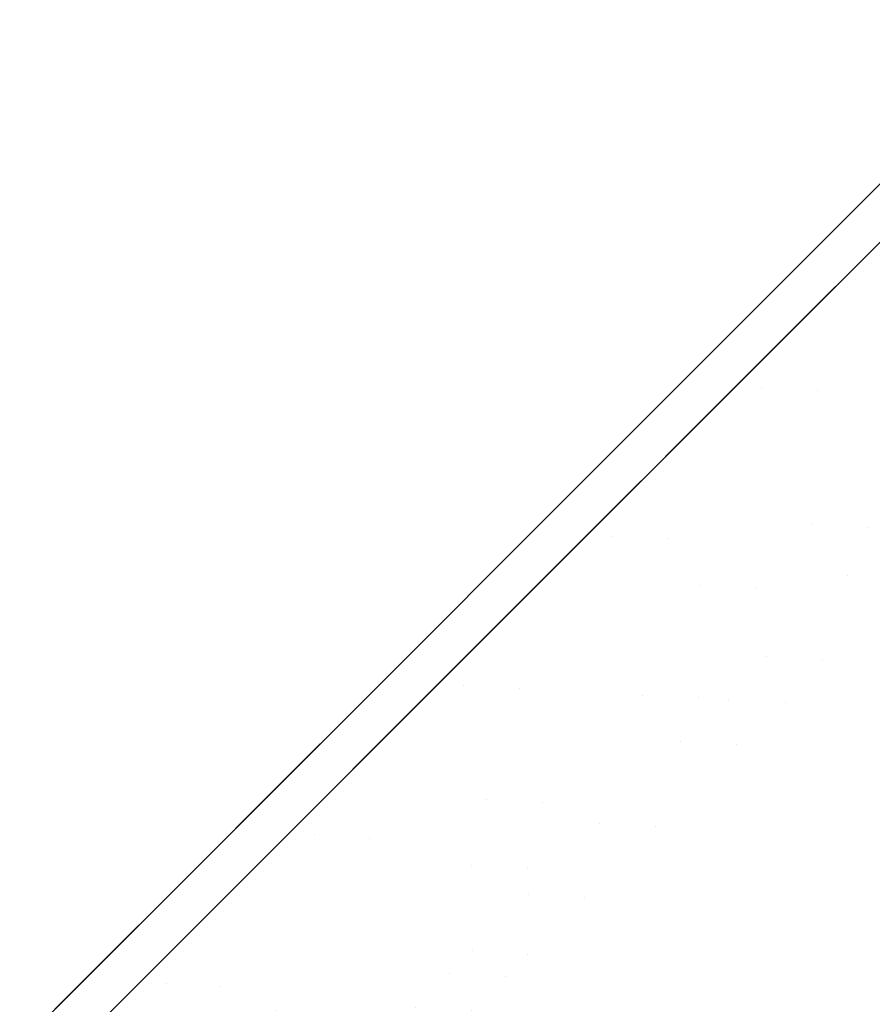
# Model space of a CAD drawing. Header units: centimetres. Extents: x -36.3 to -18.4, y -5 to 12.7.
# Tile 4 of 9: x -28.6 to -25.9, y 2.8 to 6. Entities that reach past the tile are written whole.
import ezdxf

# ---------------------------------------------------------------- set-up
doc = ezdxf.new("R2010")
doc.units = ezdxf.units.CM
doc.header["$LTSCALE"] = 2.54
doc.layers.add('Lucido design-1', color=7, linetype='Continuous')

# ---------------------------------------------------------------- blocks, each defined once
blk = doc.blocks.new('Gruppo-1')
at = {"color": 30, "linetype": 'Continuous', "lineweight": 9}
for points, invisible_edges in [([(-26.336, 3.8086, -289.0103), (-24.2778, 5.9407, -288.1336), (-24.2087, 6.0098, -288.5947)], 11), ([(-25.2451, 4.918, -289.0103), (-26.336, 3.8086, -289.0103), (-24.2087, 6.0098, -288.5947)], 11), ([(-24.0218, 6.0057, -288.5936), (-26.1543, 3.7991, -289.0103), (-25.0608, 4.9112, -289.0103)], 11), ([(-24.0218, 6.0057, -288.5936), (-24.091, 5.9365, -288.1314), (-26.1543, 3.7991, -289.0103)], 11), ([(-24.3361, 5.8824, -287.8892), (-24.2778, 5.9407, -288.1336), (-26.336, 3.8086, -289.0103)], 11), ([(-26.1543, 3.7991, -289.0103), (-24.091, 5.9365, -288.1314), (-24.1495, 5.878, -287.8863)], 11), ([(-26.336, 3.8086, -289.0103), (-24.4133, 5.8052, -287.6383), (-24.3361, 5.8824, -287.8892)], 11), ([(-24.1495, 5.878, -287.8863), (-24.2269, 5.8006, -287.6349), (-26.1543, 3.7991, -289.0103)], 11), ([(-24.4133, 5.8052, -287.6383), (-26.336, 3.8086, -289.0103), (-25.4668, 4.6963, -288.0711)], 11), ([(-25.283, 4.689, -288.0688), (-26.1543, 3.7991, -289.0103), (-24.2269, 5.8006, -287.6349)], 11), ([(-26.2319, 4.8171, -278.1705), (-26.3597, 4.9651, -276.6592), (-25.8163, 5.5086, -276.7587)], 9), ([(-25.8163, 5.5086, -276.7587), (-26.3597, 4.9651, -276.6592), (-26.1781, 4.9585, -276.6258)], 10), ([(-25.8181, 5.5067, -301.2444), (-26.3593, 4.9656, -301.3693), (-26.2319, 4.8171, -299.85)], 10), ([(-26.1777, 4.9589, -301.4007), (-26.3593, 4.9656, -301.3693), (-25.8181, 5.5067, -301.2444)], 9), ([(-25.8163, 5.5086, -276.7587), (-25.7573, 5.2917, -278.2759), (-26.2319, 4.8171, -278.1705)], 11), ([(-26.2319, 4.8171, -299.85), (-25.7573, 5.2917, -299.7446), (-25.8181, 5.5067, -301.2444)], 11), ([(-25.8163, 5.5086, -276.7587), (-26.1781, 4.9585, -276.6258), (-25.6341, 5.5025, -276.7377)], 9), ([(-25.6341, 5.5025, -276.7377), (-26.1781, 4.9585, -276.6258), (-26.05, 4.8101, -278.1434)], 10), ([(-25.8181, 5.5067, -301.2444), (-25.6352, 5.5014, -301.2747), (-26.1777, 4.9589, -301.4007)], 9), ([(-26.05, 4.8101, -299.8771), (-26.1777, 4.9589, -301.4007), (-25.6352, 5.5014, -301.2747)], 9), ([(-26.05, 4.8101, -278.1434), (-25.5742, 5.2859, -278.249), (-25.6341, 5.5025, -276.7377)], 11), ([(-25.6352, 5.5014, -301.2747), (-25.5742, 5.2859, -299.7715), (-26.05, 4.8101, -299.8771)], 11), ([(-25.7338, 5.0757, -279.7993), (-26.141, 4.6684, -279.7089), (-26.2319, 4.8171, -278.1705), (-25.7573, 5.2917, -278.2759)], 15), ([(-25.7573, 5.2917, -299.7446), (-26.2319, 4.8171, -299.85), (-26.141, 4.6684, -298.3116), (-25.7338, 5.0757, -298.2212)], 15), ([(-25.5742, 5.2859, -278.249), (-26.05, 4.8101, -278.1434), (-25.9589, 4.661, -279.6857), (-25.5506, 5.0693, -279.7763)], 15), ([(-25.5506, 5.0693, -298.2442), (-25.9589, 4.661, -298.3348), (-26.05, 4.8101, -299.8771), (-25.5742, 5.2859, -299.7715)], 15), ([(-25.7457, 4.8608, -281.328), (-26.0854, 4.5211, -281.2526), (-26.141, 4.6684, -279.7089), (-25.7338, 5.0757, -279.7993)], 15), ([(-25.7338, 5.0757, -298.2212), (-26.141, 4.6684, -298.3116), (-26.0854, 4.5211, -296.7679), (-25.7457, 4.8608, -296.6925)], 15), ([(-25.5506, 5.0693, -279.7763), (-25.9589, 4.661, -279.6857), (-25.9031, 4.5133, -281.2332), (-25.5626, 4.8539, -281.3088)], 15), ([(-25.5626, 4.8539, -296.7117), (-25.9031, 4.5133, -296.7873), (-25.9589, 4.661, -298.3348), (-25.5506, 5.0693, -298.2442)], 15), ([(-26.7121, 4.3369, -278.1068), (-26.832, 4.4928, -276.5727), (-26.3597, 4.9651, -276.6592)], 9), ([(-26.3597, 4.9651, -276.6592), (-26.832, 4.4928, -276.5727), (-26.5117, 4.6249, -276.5572)], 10), ([(-26.7121, 4.3369, -299.9137), (-26.2319, 4.8171, -299.85), (-26.3593, 4.9656, -301.3693)], 11), ([(-26.3593, 4.9656, -301.3693), (-26.547, 4.7779, -301.4127), (-26.7121, 4.3369, -299.9137)], 10), ([(-26.3597, 4.9651, -276.6592), (-26.2319, 4.8171, -278.1705), (-26.7121, 4.3369, -278.1068)], 11), ([(-26.3568, 4.7798, -301.4423), (-26.547, 4.7779, -301.4127), (-26.3593, 4.9656, -301.3693)], 9), ([(-26.5314, 4.3286, -299.9409), (-26.3568, 4.7798, -301.4423), (-26.1777, 4.9589, -301.4007)], 9), ([(-26.1777, 4.9589, -301.4007), (-26.05, 4.8101, -299.8771), (-26.5314, 4.3286, -299.9409)], 11), ([(-26.5314, 4.3286, -278.0796), (-26.05, 4.8101, -278.1434), (-26.1781, 4.9585, -276.6258)], 11), ([(-26.1781, 4.9585, -276.6258), (-26.5117, 4.6249, -276.5572), (-26.5314, 4.3286, -278.0796)], 10), ([(-26.5117, 4.6249, -276.5572), (-26.1781, 4.9585, -276.6258), (-26.3597, 4.9651, -276.6592)], 10), ([(-26.3593, 4.9656, -301.3693), (-26.1777, 4.9589, -301.4007), (-26.3568, 4.7798, -301.4423)], 9), ([(-26.336, 3.8086, -289.0103), (-25.2451, 4.918, -289.0103), (-25.2549, 4.9082, -289.218)], 11), ([(-25.0706, 4.9014, -289.2186), (-25.0608, 4.9112, -289.0103), (-26.1543, 3.7991, -289.0103)], 11), ([(-26.065, 4.3753, -282.8004), (-25.5259, 4.9144, -282.9442), (-25.6754, 4.6355, -284.4591), (-26.0799, 4.231, -284.3512)], 15), ([(-26.0799, 4.231, -293.6694), (-25.6754, 4.6355, -293.5614), (-25.5259, 4.9144, -295.0763), (-26.065, 4.3753, -295.2201)], 15), ([(-25.7457, 4.8608, -296.6925), (-26.065, 4.3753, -295.2201), (-25.5259, 4.9144, -295.0763)], 11), ([(-25.5259, 4.9144, -282.9442), (-26.065, 4.3753, -282.8004), (-25.7457, 4.8608, -281.328)], 11), ([(-25.2549, 4.9082, -289.218), (-25.2895, 4.8736, -289.4485), (-26.336, 3.8086, -289.0103)], 11), ([(-26.1543, 3.7991, -289.0103), (-25.1052, 4.8667, -289.4496), (-25.0706, 4.9014, -289.2186)], 11), ([(-25.8976, 4.2225, -284.3395), (-25.4921, 4.628, -284.4477), (-25.3422, 4.9076, -282.9291), (-25.8827, 4.3671, -282.7849)], 15), ([(-25.8827, 4.3671, -295.2357), (-25.3422, 4.9076, -295.0914), (-25.4921, 4.628, -293.5728), (-25.8976, 4.2225, -293.681)], 15), ([(-25.3422, 4.9076, -295.0914), (-25.8827, 4.3671, -295.2357), (-25.5626, 4.8539, -296.7117)], 11), ([(-25.5626, 4.8539, -281.3088), (-25.8827, 4.3671, -282.7849), (-25.3422, 4.9076, -282.9291)], 11), ([(-26.336, 3.8086, -289.0103), (-25.2895, 4.8736, -289.4485), (-25.3572, 4.8059, -289.6961)], 11), ([(-25.1731, 4.7988, -289.6979), (-25.1052, 4.8667, -289.4496), (-26.1543, 3.7991, -289.0103)], 11), ([(-26.065, 4.3753, -282.8004), (-26.0854, 4.5211, -281.2526), (-25.7457, 4.8608, -281.328)], 11), ([(-25.7457, 4.8608, -296.6925), (-26.0854, 4.5211, -296.7679), (-26.065, 4.3753, -295.2201)], 11), ([(-25.603, 4.6155, -286.0921), (-25.3628, 4.8557, -286.2478), (-25.8319, 4.3312, -287.6292), (-25.952, 4.2111, -287.5514)], 15), ([(-25.952, 4.2111, -290.4692), (-25.8319, 4.3312, -290.3913), (-25.3628, 4.8557, -291.7727), (-25.603, 4.6155, -291.9284)], 15), ([(-25.8827, 4.3671, -295.2357), (-25.9031, 4.5133, -296.7873), (-25.5626, 4.8539, -296.7117)], 11), ([(-25.5626, 4.8539, -281.3088), (-25.9031, 4.5133, -281.2332), (-25.8827, 4.3671, -282.7849)], 11), ([(-26.7121, 4.3369, -278.1068), (-26.2319, 4.8171, -278.1705), (-26.141, 4.6684, -279.7089), (-26.5531, 4.2564, -279.6543)], 15), ([(-26.5531, 4.2564, -298.3662), (-26.141, 4.6684, -298.3116), (-26.2319, 4.8171, -299.85), (-26.7121, 4.3369, -299.9137)], 15), ([(-26.372, 4.2479, -279.6309), (-25.9589, 4.661, -279.6857), (-26.05, 4.8101, -278.1434), (-26.5314, 4.3286, -278.0796)], 15), ([(-26.5314, 4.3286, -299.9409), (-26.05, 4.8101, -299.8771), (-25.9589, 4.661, -298.3348), (-26.372, 4.2479, -298.3896)], 15), ([(-25.3572, 4.8059, -289.6961), (-25.4668, 4.6963, -289.9494), (-26.336, 3.8086, -289.0103)], 11), ([(-26.1543, 3.7991, -289.0103), (-25.283, 4.689, -289.9517), (-25.1731, 4.7988, -289.6979)], 11), ([(-26.547, 4.7779, -301.4127), (-26.9065, 4.4183, -301.4389), (-26.7121, 4.3369, -299.9137)], 10), ([(-26.7263, 4.4103, -301.4696), (-26.9065, 4.4183, -301.4389), (-26.547, 4.7779, -301.4127)], 9), ([(-26.547, 4.7779, -301.4127), (-26.3568, 4.7798, -301.4423), (-26.7263, 4.4103, -301.4696)], 9), ([(-26.5314, 4.3286, -299.9409), (-26.7263, 4.4103, -301.4696), (-26.3568, 4.7798, -301.4423)], 9), ([(-26.336, 3.8086, -289.0103), (-25.4668, 4.6963, -289.9494), (-25.5395, 4.6236, -290.0726)], 11), ([(-25.5395, 4.6236, -287.948), (-25.4668, 4.6963, -288.0711), (-26.336, 3.8086, -289.0103)], 11), ([(-26.1543, 3.7991, -289.0103), (-25.283, 4.689, -288.0688), (-25.3558, 4.6161, -287.9453)], 11), ([(-25.3558, 4.6161, -290.0752), (-25.283, 4.689, -289.9517), (-26.1543, 3.7991, -289.0103)], 11), ([(-26.5531, 4.2564, -279.6543), (-26.141, 4.6684, -279.7089), (-26.0854, 4.5211, -281.2526), (-26.4291, 4.1774, -281.207)], 15), ([(-26.4291, 4.1774, -296.8135), (-26.0854, 4.5211, -296.7679), (-26.141, 4.6684, -298.3116), (-26.5531, 4.2564, -298.3662)], 15), ([(-26.2477, 4.1688, -281.1875), (-25.9031, 4.5133, -281.2332), (-25.9589, 4.661, -279.6857), (-26.372, 4.2479, -279.6309)], 15), ([(-26.372, 4.2479, -298.3896), (-25.9589, 4.661, -298.3348), (-25.9031, 4.5133, -296.7873), (-26.2477, 4.1688, -296.833)], 15), ([(-26.832, 4.4928, -276.5727), (-26.726, 4.4106, -276.5486), (-26.5117, 4.6249, -276.5572)], 9), ([(-26.5117, 4.6249, -276.5572), (-26.726, 4.4106, -276.5486), (-26.5314, 4.3286, -278.0796)], 10), ([(-26.336, 3.8086, -289.0103), (-25.6247, 4.5384, -287.831), (-25.5395, 4.6236, -287.948)], 11), ([(-25.5395, 4.6236, -290.0726), (-25.6247, 4.5384, -290.1895), (-26.336, 3.8086, -289.0103)], 11), ([(-26.0799, 4.231, -284.3512), (-25.6754, 4.6355, -284.4591), (-25.8604, 4.3581, -285.9758), (-26.1301, 4.0884, -285.9038)], 15), ([(-26.1301, 4.0884, -292.1167), (-25.8604, 4.3581, -292.0447), (-25.6754, 4.6355, -293.5614), (-26.0799, 4.231, -293.6694)], 15), ([(-25.9479, 4.0795, -285.8961), (-25.6776, 4.3499, -285.9682), (-25.4921, 4.628, -284.4477), (-25.8976, 4.2225, -284.3395)], 15), ([(-25.8976, 4.2225, -293.681), (-25.4921, 4.628, -293.5728), (-25.6776, 4.3499, -292.0523), (-25.9479, 4.0795, -292.1245)], 15), ([(-26.1543, 3.7991, -289.0103), (-25.4413, 4.5306, -290.1925), (-25.3558, 4.6161, -290.0752)], 11), ([(-25.3558, 4.6161, -287.9453), (-25.4413, 4.5306, -287.828), (-26.1543, 3.7991, -289.0103)], 11), ([(-25.952, 4.2111, -287.5514), (-26.0807, 4.0824, -287.4932), (-25.8604, 4.3581, -285.9758), (-25.603, 4.6155, -286.0921)], 15), ([(-25.603, 4.6155, -291.9284), (-25.8604, 4.3581, -292.0447), (-26.0807, 4.0824, -290.5273), (-25.952, 4.2111, -290.4692)], 15), ([(-25.4195, 4.608, -286.0848), (-25.6776, 4.3499, -285.9682), (-25.8984, 4.0735, -287.4894), (-25.7694, 4.2026, -287.5477)], 15), ([(-25.7694, 4.2026, -290.4728), (-25.8984, 4.0735, -290.5311), (-25.6776, 4.3499, -292.0523), (-25.4195, 4.608, -291.9357)], 15), ([(-26.336, 3.8086, -289.0103), (-25.6247, 4.5384, -290.1895), (-25.7224, 4.4407, -290.297)], 11), ([(-25.7224, 4.4407, -287.7236), (-25.6247, 4.5384, -287.831), (-26.336, 3.8086, -289.0103)], 11), ([(-26.1543, 3.7991, -289.0103), (-25.4413, 4.5306, -287.828), (-25.5392, 4.4327, -287.7203)], 11), ([(-25.5392, 4.4327, -290.3002), (-25.4413, 4.5306, -290.1925), (-26.1543, 3.7991, -289.0103)], 11), ([(-26.065, 4.3753, -295.2201), (-26.0854, 4.5211, -296.7679), (-26.4291, 4.1774, -296.8135)], 11), ([(-26.4291, 4.1774, -281.207), (-26.0854, 4.5211, -281.2526), (-26.065, 4.3753, -282.8004)], 11), ([(-25.8827, 4.3671, -282.7849), (-25.9031, 4.5133, -281.2332), (-26.2477, 4.1688, -281.1875)], 11), ([(-26.2477, 4.1688, -296.833), (-25.9031, 4.5133, -296.7873), (-25.8827, 4.3671, -295.2357)], 11), ([(-26.7121, 4.3369, -278.1068), (-26.906, 4.4189, -276.5714), (-26.832, 4.4928, -276.5727)], 9), ([(-26.832, 4.4928, -276.5727), (-26.906, 4.4189, -276.5714), (-26.726, 4.4106, -276.5486)], 10), ([(-26.336, 3.8086, -289.0103), (-25.8319, 4.3312, -287.6292), (-25.7224, 4.4407, -287.7236)], 11), ([(-25.7224, 4.4407, -290.297), (-25.8319, 4.3312, -290.3913), (-26.336, 3.8086, -289.0103)], 11), ([(-26.1543, 3.7991, -289.0103), (-25.649, 4.3229, -290.3948), (-25.5392, 4.4327, -290.3002)], 11), ([(-25.5392, 4.4327, -287.7203), (-25.649, 4.3229, -287.6257), (-26.1543, 3.7991, -289.0103)], 11), ([(-27.1952, 3.8538, -278.0855), (-27.4574, 3.8674, -276.5616), (-26.906, 4.4189, -276.5714)], 9), ([(-26.906, 4.4189, -276.5714), (-27.4574, 3.8674, -276.5616), (-27.2787, 3.8579, -276.5263)], 10), ([(-26.9065, 4.4183, -301.4389), (-27.4572, 3.8676, -301.4791), (-27.1952, 3.8538, -299.935)], 10), ([(-27.2784, 3.8582, -301.5103), (-27.4572, 3.8676, -301.4791), (-26.9065, 4.4183, -301.4389)], 9), ([(-27.2787, 3.8579, -276.5263), (-26.726, 4.4106, -276.5486), (-26.906, 4.4189, -276.5714)], 10), ([(-26.726, 4.4106, -276.5486), (-27.2787, 3.8579, -276.5263), (-27.0157, 3.8444, -278.0582)], 10), ([(-26.9065, 4.4183, -301.4389), (-26.7263, 4.4103, -301.4696), (-27.2784, 3.8582, -301.5103)], 9), ([(-27.0157, 3.8444, -299.9623), (-27.2784, 3.8582, -301.5103), (-26.7263, 4.4103, -301.4696)], 9), ([(-26.906, 4.4189, -276.5714), (-26.7121, 4.3369, -278.1068), (-27.1952, 3.8538, -278.0855)], 11), ([(-27.1952, 3.8538, -299.935), (-26.7121, 4.3369, -299.9137), (-26.9065, 4.4183, -301.4389)], 11), ([(-27.0157, 3.8444, -278.0582), (-26.5314, 4.3286, -278.0796), (-26.726, 4.4106, -276.5486)], 11), ([(-26.7263, 4.4103, -301.4696), (-26.5314, 4.3286, -299.9409), (-27.0157, 3.8444, -299.9623)], 11), ([(-26.4291, 4.1774, -296.8135), (-26.6168, 3.8234, -295.2689), (-26.065, 4.3753, -295.2201)], 11), ([(-26.065, 4.3753, -282.8004), (-26.6168, 3.8234, -282.7517), (-26.4291, 4.1774, -281.207)], 11), ([(-26.0799, 4.231, -284.3512), (-26.4939, 3.817, -284.3146), (-26.6168, 3.8234, -282.7517), (-26.065, 4.3753, -282.8004)], 15), ([(-26.065, 4.3753, -295.2201), (-26.6168, 3.8234, -295.2689), (-26.4939, 3.817, -293.7059), (-26.0799, 4.231, -293.6694)], 15), ([(-25.8827, 4.3671, -295.2357), (-26.4359, 3.8139, -295.2845), (-26.2477, 4.1688, -296.833)], 11), ([(-26.2477, 4.1688, -281.1875), (-26.4359, 3.8139, -282.736), (-25.8827, 4.3671, -282.7849)], 11), ([(-25.8827, 4.3671, -282.7849), (-26.4359, 3.8139, -282.736), (-26.3127, 3.8074, -284.3029), (-25.8976, 4.2225, -284.3395)], 15), ([(-25.8976, 4.2225, -293.681), (-26.3127, 3.8074, -293.7176), (-26.4359, 3.8139, -295.2845), (-25.8827, 4.3671, -295.2357)], 15), ([(-26.5531, 4.2564, -279.6543), (-26.9676, 3.8419, -279.636), (-27.1952, 3.8538, -278.0855), (-26.7121, 4.3369, -278.1068)], 15), ([(-26.7121, 4.3369, -299.9137), (-27.1952, 3.8538, -299.935), (-26.9676, 3.8419, -298.3845), (-26.5531, 4.2564, -298.3662)], 15), ([(-26.1301, 4.0884, -285.9038), (-25.8604, 4.3581, -285.9758), (-26.0807, 4.0824, -287.4932), (-26.2155, 3.9476, -287.4572)], 15), ([(-26.2155, 3.9476, -290.5633), (-26.0807, 4.0824, -290.5273), (-25.8604, 4.3581, -292.0447), (-26.1301, 4.0884, -292.1167)], 15), ([(-26.0336, 3.9384, -287.4533), (-25.8984, 4.0735, -287.4894), (-25.6776, 4.3499, -285.9682), (-25.9479, 4.0795, -285.8961)], 15), ([(-25.9479, 4.0795, -292.1245), (-25.6776, 4.3499, -292.0523), (-25.8984, 4.0735, -290.5311), (-26.0336, 3.9384, -290.5672)], 15), ([(-26.5314, 4.3286, -278.0796), (-27.0157, 3.8444, -278.0582), (-26.7875, 3.8324, -279.6126), (-26.372, 4.2479, -279.6309)], 15), ([(-26.372, 4.2479, -298.3896), (-26.7875, 3.8324, -298.408), (-27.0157, 3.8444, -299.9623), (-26.5314, 4.3286, -299.9409)], 15), ([(-26.336, 3.8086, -289.0103), (-25.8319, 4.3312, -290.3913), (-25.952, 4.2111, -290.4692)], 11), ([(-25.952, 4.2111, -287.5514), (-25.8319, 4.3312, -287.6292), (-26.336, 3.8086, -289.0103)], 11), ([(-26.1543, 3.7991, -289.0103), (-25.649, 4.3229, -287.6257), (-25.7694, 4.2026, -287.5477)], 11), ([(-25.7694, 4.2026, -290.4728), (-25.649, 4.3229, -290.3948), (-26.1543, 3.7991, -289.0103)], 11), ([(-26.4291, 4.1774, -281.207), (-26.7748, 3.8317, -281.1918), (-26.9676, 3.8419, -279.636), (-26.5531, 4.2564, -279.6543)], 15), ([(-26.5531, 4.2564, -298.3662), (-26.9676, 3.8419, -298.3845), (-26.7748, 3.8317, -296.8288), (-26.4291, 4.1774, -296.8135)], 15), ([(-26.372, 4.2479, -279.6309), (-26.7875, 3.8324, -279.6126), (-26.5942, 3.8222, -281.1722), (-26.2477, 4.1688, -281.1875)], 15), ([(-26.2477, 4.1688, -296.833), (-26.5942, 3.8222, -296.8483), (-26.7875, 3.8324, -298.408), (-26.372, 4.2479, -298.3896)], 15), ([(-26.1301, 4.0884, -285.9038), (-26.4062, 3.8123, -285.8795), (-26.4939, 3.817, -284.3146), (-26.0799, 4.231, -284.3512)], 15), ([(-26.0799, 4.231, -293.6694), (-26.4939, 3.817, -293.7059), (-26.4062, 3.8123, -292.1411), (-26.1301, 4.0884, -292.1167)], 15), ([(-26.336, 3.8086, -289.0103), (-26.0807, 4.0824, -287.4932), (-25.952, 4.2111, -287.5514)], 11), ([(-25.952, 4.2111, -290.4692), (-26.0807, 4.0824, -290.5273), (-26.336, 3.8086, -289.0103)], 11), ([(-25.8976, 4.2225, -284.3395), (-26.3127, 3.8074, -284.3029), (-26.2247, 3.8028, -285.8716), (-25.9479, 4.0795, -285.8961)], 15), ([(-25.9479, 4.0795, -292.1245), (-26.2247, 3.8028, -292.1489), (-26.3127, 3.8074, -293.7176), (-25.8976, 4.2225, -293.681)], 15), ([(-26.6168, 3.8234, -282.7517), (-26.7748, 3.8317, -281.1918), (-26.4291, 4.1774, -281.207)], 11), ([(-26.4291, 4.1774, -296.8135), (-26.7748, 3.8317, -296.8288), (-26.6168, 3.8234, -295.2689)], 11), ([(-26.1543, 3.7991, -289.0103), (-25.8984, 4.0735, -290.5311), (-25.7694, 4.2026, -290.4728)], 11), ([(-25.7694, 4.2026, -287.5477), (-25.8984, 4.0735, -287.4894), (-26.1543, 3.7991, -289.0103)], 11), ([(-26.4359, 3.8139, -295.2845), (-26.5942, 3.8222, -296.8483), (-26.2477, 4.1688, -296.833)], 11), ([(-26.2477, 4.1688, -281.1875), (-26.5942, 3.8222, -281.1722), (-26.4359, 3.8139, -282.736)], 11), ([(-26.2155, 3.9476, -287.4572), (-26.3535, 3.8096, -287.445), (-26.4062, 3.8123, -285.8795), (-26.1301, 4.0884, -285.9038)], 15), ([(-26.1301, 4.0884, -292.1167), (-26.4062, 3.8123, -292.1411), (-26.3535, 3.8096, -290.5755), (-26.2155, 3.9476, -290.5633)], 15), ([(-26.336, 3.8086, -289.0103), (-26.0807, 4.0824, -290.5273), (-26.2155, 3.9476, -290.5633)], 11), ([(-26.2155, 3.9476, -287.4572), (-26.0807, 4.0824, -287.4932), (-26.336, 3.8086, -289.0103)], 11), ([(-25.9479, 4.0795, -285.8961), (-26.2247, 3.8028, -285.8716), (-26.1719, 3.8, -287.4411), (-26.0336, 3.9384, -287.4533)], 15), ([(-26.0336, 3.9384, -290.5672), (-26.1719, 3.8, -290.5794), (-26.2247, 3.8028, -292.1489), (-25.9479, 4.0795, -292.1245)], 15), ([(-26.1543, 3.7991, -289.0103), (-25.8984, 4.0735, -287.4894), (-26.0336, 3.9384, -287.4533)], 11), ([(-26.0336, 3.9384, -290.5672), (-25.8984, 4.0735, -290.5311), (-26.1543, 3.7991, -289.0103)], 11), ([(-26.336, 3.8086, -289.0103), (-26.3535, 3.8096, -287.445), (-26.2155, 3.9476, -287.4572)], 11), ([(-26.2155, 3.9476, -290.5633), (-26.3535, 3.8096, -290.5755), (-26.336, 3.8086, -289.0103)], 11), ([(-26.1543, 3.7991, -289.0103), (-26.1719, 3.8, -290.5794), (-26.0336, 3.9384, -290.5672)], 11), ([(-26.0336, 3.9384, -287.4533), (-26.1719, 3.8, -287.4411), (-26.1543, 3.7991, -289.0103)], 11), ([(-27.4572, 3.8676, -301.4791), (-28.0077, 3.3172, -301.4338), (-27.6782, 3.3708, -299.9137)], 10), ([(-27.8302, 3.3064, -301.4649), (-28.0077, 3.3172, -301.4338), (-27.4572, 3.8676, -301.4791)], 9), ([(-27.6782, 3.3708, -278.1068), (-27.8602, 3.4647, -276.5544), (-27.4574, 3.8674, -276.5616)], 9), ([(-27.5404, 3.5962, -276.5157), (-27.4574, 3.8674, -276.5616), (-27.8602, 3.4647, -276.5544)], 9), ([(-27.4572, 3.8676, -301.4791), (-27.2784, 3.8582, -301.5103), (-27.8302, 3.3064, -301.4649)], 9), ([(-27.4999, 3.3601, -299.9409), (-27.8302, 3.3064, -301.4649), (-27.2784, 3.8582, -301.5103)], 9), ([(-27.6782, 3.3708, -299.9137), (-27.1952, 3.8538, -299.935), (-27.4572, 3.8676, -301.4791)], 11), ([(-27.4574, 3.8674, -276.5616), (-27.1952, 3.8538, -278.0855), (-27.6782, 3.3708, -278.1068)], 11), ([(-27.5404, 3.5962, -276.5157), (-27.2787, 3.8579, -276.5263), (-27.4574, 3.8674, -276.5616)], 10), ([(-27.2787, 3.8579, -276.5263), (-27.5404, 3.5962, -276.5157), (-27.4999, 3.3601, -278.0796)], 10), ([(-27.2784, 3.8582, -301.5103), (-27.0157, 3.8444, -299.9623), (-27.4999, 3.3601, -299.9409)], 11), ([(-27.4999, 3.3601, -278.0796), (-27.0157, 3.8444, -278.0582), (-27.2787, 3.8579, -276.5263)], 11), ([(-27.6782, 3.3708, -278.1068), (-27.1952, 3.8538, -278.0855), (-26.9676, 3.8419, -279.636), (-27.3821, 3.4274, -279.6543)], 15), ([(-27.3821, 3.4274, -298.3662), (-26.9676, 3.8419, -298.3845), (-27.1952, 3.8538, -299.935), (-27.6782, 3.3708, -299.9137)], 15), ([(-27.2031, 3.4169, -279.6309), (-26.7875, 3.8324, -279.6126), (-27.0157, 3.8444, -278.0582), (-27.4999, 3.3601, -278.0796)], 15), ([(-27.4999, 3.3601, -299.9409), (-27.0157, 3.8444, -299.9623), (-26.7875, 3.8324, -298.408), (-27.2031, 3.4169, -298.3896)], 15), ([(-27.3821, 3.4274, -279.6543), (-26.9676, 3.8419, -279.636), (-26.7748, 3.8317, -281.1918), (-27.1205, 3.486, -281.207)], 15), ([(-27.1205, 3.486, -296.8135), (-26.7748, 3.8317, -296.8288), (-26.9676, 3.8419, -298.3845), (-27.3821, 3.4274, -298.3662)], 15), ([(-26.9408, 3.4757, -281.1875), (-26.5942, 3.8222, -281.1722), (-26.7875, 3.8324, -279.6126), (-27.2031, 3.4169, -279.6309)], 15), ([(-27.2031, 3.4169, -298.3896), (-26.7875, 3.8324, -298.408), (-26.5942, 3.8222, -296.8483), (-26.9408, 3.4757, -296.833)], 15), ([(-26.6168, 3.8234, -295.2689), (-26.7748, 3.8317, -296.8288), (-27.1205, 3.486, -296.8135)], 11), ([(-27.1205, 3.486, -281.207), (-26.7748, 3.8317, -281.1918), (-26.6168, 3.8234, -282.7517)], 11), ([(-26.336, 3.8086, -289.0103), (-28.6036, 1.6149, -288.5947), (-28.5763, 1.6422, -288.3694)], 11), ([(-28.6036, 1.6149, -288.5947), (-26.336, 3.8086, -289.0103), (-27.4619, 2.7012, -289.0103)], 11), ([(-28.5763, 1.6422, -288.3694), (-28.5345, 1.684, -288.1336), (-26.336, 3.8086, -289.0103)], 11), ([(-26.336, 3.8086, -289.0103), (-28.5345, 1.684, -288.1336), (-28.4762, 1.7423, -287.8892)], 11), ([(-28.4762, 1.7423, -287.8892), (-28.399, 1.8195, -287.6383), (-26.336, 3.8086, -289.0103)], 11), ([(-27.2831, 2.6889, -289.0103), (-26.1543, 3.7991, -289.0103), (-28.4276, 1.5999, -288.5936)], 11), ([(-28.4002, 1.6273, -288.3678), (-28.4276, 1.5999, -288.5936), (-26.1543, 3.7991, -289.0103)], 11), ([(-26.1543, 3.7991, -289.0103), (-28.3584, 1.6691, -288.1314), (-28.4002, 1.6273, -288.3678)], 11), ([(-27.2402, 2.9229, -288.0711), (-26.336, 3.8086, -289.0103), (-28.399, 1.8195, -287.6383)], 11), ([(-28.2999, 1.7276, -287.8863), (-28.3584, 1.6691, -288.1314), (-26.1543, 3.7991, -289.0103)], 11), ([(-26.1543, 3.7991, -289.0103), (-28.2225, 1.805, -287.6349), (-28.2999, 1.7276, -287.8863)], 11), ([(-28.2225, 1.805, -287.6349), (-26.1543, 3.7991, -289.0103), (-27.0608, 2.9111, -288.0688)], 11), ([(-27.4521, 2.711, -289.218), (-27.4619, 2.7012, -289.0103), (-26.336, 3.8086, -289.0103)], 11), ([(-26.336, 3.8086, -289.0103), (-27.4176, 2.7455, -289.4485), (-27.4521, 2.711, -289.218)], 11), ([(-27.3498, 2.8133, -289.6961), (-27.4176, 2.7455, -289.4485), (-26.336, 3.8086, -289.0103)], 11), ([(-26.336, 3.8086, -289.0103), (-27.2402, 2.9229, -289.9494), (-27.3498, 2.8133, -289.6961)], 11), ([(-26.1543, 3.7991, -289.0103), (-27.2831, 2.6889, -289.0103), (-27.2732, 2.6987, -289.2186)], 11), ([(-27.2732, 2.6987, -289.2186), (-27.2386, 2.7333, -289.4496), (-26.1543, 3.7991, -289.0103)], 11), ([(-26.336, 3.8086, -289.0103), (-27.2402, 2.9229, -288.0711), (-27.1675, 2.9955, -287.948)], 11), ([(-27.1675, 2.9955, -290.0726), (-27.2402, 2.9229, -289.9494), (-26.336, 3.8086, -289.0103)], 11), ([(-26.1543, 3.7991, -289.0103), (-27.2386, 2.7333, -289.4496), (-27.1707, 2.8012, -289.6979)], 11), ([(-27.1707, 2.8012, -289.6979), (-27.0608, 2.9111, -289.9517), (-26.1543, 3.7991, -289.0103)], 11), ([(-27.1205, 3.486, -296.8135), (-27.1687, 3.2716, -295.2201), (-26.6168, 3.8234, -295.2689)], 11), ([(-26.6168, 3.8234, -282.7517), (-27.1687, 3.2716, -282.8004), (-27.1205, 3.486, -281.207)], 11), ([(-27.1687, 3.2716, -282.8004), (-26.6168, 3.8234, -282.7517), (-26.4939, 3.817, -284.3146), (-26.908, 3.4029, -284.3512)], 15), ([(-26.908, 3.4029, -293.6694), (-26.4939, 3.817, -293.7059), (-26.6168, 3.8234, -295.2689), (-27.1687, 3.2716, -295.2201)], 15), ([(-26.336, 3.8086, -289.0103), (-27.0823, 3.0808, -290.1895), (-27.1675, 2.9955, -290.0726)], 11), ([(-27.1675, 2.9955, -287.948), (-27.0823, 3.0808, -287.831), (-26.336, 3.8086, -289.0103)], 11), ([(-26.336, 3.8086, -289.0103), (-27.0823, 3.0808, -287.831), (-26.9846, 3.1785, -287.7236)], 11), ([(-26.9846, 3.1785, -290.297), (-27.0823, 3.0808, -290.1895), (-26.336, 3.8086, -289.0103)], 11), ([(-26.1543, 3.7991, -289.0103), (-27.0608, 2.9111, -289.9517), (-26.988, 2.984, -290.0752)], 11), ([(-26.988, 2.984, -287.9453), (-27.0608, 2.9111, -288.0688), (-26.1543, 3.7991, -289.0103)], 11), ([(-26.4359, 3.8139, -295.2845), (-26.9891, 3.2607, -295.2357), (-26.9408, 3.4757, -296.833)], 11), ([(-26.9408, 3.4757, -281.1875), (-26.9891, 3.2607, -282.7849), (-26.4359, 3.8139, -282.736)], 11), ([(-26.7278, 3.3924, -284.3395), (-26.3127, 3.8074, -284.3029), (-26.4359, 3.8139, -282.736), (-26.9891, 3.2607, -282.7849)], 15), ([(-26.9891, 3.2607, -295.2357), (-26.4359, 3.8139, -295.2845), (-26.3127, 3.8074, -293.7176), (-26.7278, 3.3924, -293.681)], 15), ([(-26.1543, 3.7991, -289.0103), (-26.9025, 3.0694, -287.828), (-26.988, 2.984, -287.9453)], 11), ([(-26.988, 2.984, -290.0752), (-26.9025, 3.0694, -290.1925), (-26.1543, 3.7991, -289.0103)], 11), ([(-26.336, 3.8086, -289.0103), (-26.8751, 3.288, -290.3913), (-26.9846, 3.1785, -290.297)], 11), ([(-26.9846, 3.1785, -287.7236), (-26.8751, 3.288, -287.6292), (-26.336, 3.8086, -289.0103)], 11), ([(-26.4359, 3.8139, -282.736), (-26.5942, 3.8222, -281.1722), (-26.9408, 3.4757, -281.1875)], 11), ([(-26.9408, 3.4757, -296.833), (-26.5942, 3.8222, -296.8483), (-26.4359, 3.8139, -295.2845)], 11), ([(-26.908, 3.4029, -284.3512), (-26.4939, 3.817, -284.3146), (-26.4062, 3.8123, -285.8795), (-26.6822, 3.5363, -285.9038)], 15), ([(-26.6822, 3.5363, -292.1167), (-26.4062, 3.8123, -292.1411), (-26.4939, 3.817, -293.7059), (-26.908, 3.4029, -293.6694)], 15), ([(-26.1543, 3.7991, -289.0103), (-26.9025, 3.0694, -290.1925), (-26.8046, 3.1673, -290.3002)], 11), ([(-26.8046, 3.1673, -287.7203), (-26.9025, 3.0694, -287.828), (-26.1543, 3.7991, -289.0103)], 11), ([(-26.336, 3.8086, -289.0103), (-26.8751, 3.288, -287.6292), (-26.755, 3.408, -287.5514)], 11), ([(-26.755, 3.408, -290.4692), (-26.8751, 3.288, -290.3913), (-26.336, 3.8086, -289.0103)], 11), ([(-26.1543, 3.7991, -289.0103), (-26.6948, 3.2771, -287.6257), (-26.8046, 3.1673, -287.7203)], 11), ([(-26.8046, 3.1673, -290.3002), (-26.6948, 3.2771, -290.3948), (-26.1543, 3.7991, -289.0103)], 11), ([(-26.336, 3.8086, -289.0103), (-26.6264, 3.5367, -290.5273), (-26.755, 3.408, -290.4692)], 11), ([(-26.755, 3.408, -287.5514), (-26.6264, 3.5367, -287.4932), (-26.336, 3.8086, -289.0103)], 11), ([(-26.5014, 3.5261, -285.8961), (-26.2247, 3.8028, -285.8716), (-26.3127, 3.8074, -284.3029), (-26.7278, 3.3924, -284.3395)], 15), ([(-26.7278, 3.3924, -293.681), (-26.3127, 3.8074, -293.7176), (-26.2247, 3.8028, -292.1489), (-26.5014, 3.5261, -292.1245)], 15), ([(-26.1543, 3.7991, -289.0103), (-26.6948, 3.2771, -290.3948), (-26.5744, 3.3975, -290.4728)], 11), ([(-26.5744, 3.3975, -287.5477), (-26.6948, 3.2771, -287.6257), (-26.1543, 3.7991, -289.0103)], 11), ([(-26.6822, 3.5363, -285.9038), (-26.4062, 3.8123, -285.8795), (-26.3535, 3.8096, -287.445), (-26.4915, 3.6716, -287.4572)], 15), ([(-26.4915, 3.6716, -290.5633), (-26.3535, 3.8096, -290.5755), (-26.4062, 3.8123, -292.1411), (-26.6822, 3.5363, -292.1167)], 15), ([(-26.336, 3.8086, -289.0103), (-26.6264, 3.5367, -287.4932), (-26.4915, 3.6716, -287.4572)], 11), ([(-26.4915, 3.6716, -290.5633), (-26.6264, 3.5367, -290.5273), (-26.336, 3.8086, -289.0103)], 11), ([(-26.1543, 3.7991, -289.0103), (-26.4454, 3.5265, -287.4894), (-26.5744, 3.3975, -287.5477)], 11), ([(-26.5744, 3.3975, -290.4728), (-26.4454, 3.5265, -290.5311), (-26.1543, 3.7991, -289.0103)], 11), ([(-26.3103, 3.6617, -287.4533), (-26.1719, 3.8, -287.4411), (-26.2247, 3.8028, -285.8716), (-26.5014, 3.5261, -285.8961)], 15), ([(-26.5014, 3.5261, -292.1245), (-26.2247, 3.8028, -292.1489), (-26.1719, 3.8, -290.5794), (-26.3103, 3.6617, -290.5672)], 15), ([(-26.336, 3.8086, -289.0103), (-26.3535, 3.8096, -290.5755), (-26.4915, 3.6716, -290.5633)], 11), ([(-26.4915, 3.6716, -287.4572), (-26.3535, 3.8096, -287.445), (-26.336, 3.8086, -289.0103)], 11), ([(-26.1543, 3.7991, -289.0103), (-26.4454, 3.5265, -290.5311), (-26.3103, 3.6617, -290.5672)], 11), ([(-26.3103, 3.6617, -287.4533), (-26.4454, 3.5265, -287.4894), (-26.1543, 3.7991, -289.0103)], 11), ([(-26.1543, 3.7991, -289.0103), (-26.1719, 3.8, -287.4411), (-26.3103, 3.6617, -287.4533)], 11), ([(-26.3103, 3.6617, -290.5672), (-26.1719, 3.8, -290.5794), (-26.1543, 3.7991, -289.0103)], 11), ([(-26.4915, 3.6716, -287.4572), (-26.6264, 3.5367, -287.4932), (-26.9519, 3.2666, -285.9758), (-26.6822, 3.5363, -285.9038)], 15), ([(-26.6822, 3.5363, -292.1167), (-26.9519, 3.2666, -292.0447), (-26.6264, 3.5367, -290.5273), (-26.4915, 3.6716, -290.5633)], 15), ([(-26.5014, 3.5261, -285.8961), (-26.7718, 3.2557, -285.9682), (-26.4454, 3.5265, -287.4894), (-26.3103, 3.6617, -287.4533)], 15), ([(-26.3103, 3.6617, -290.5672), (-26.4454, 3.5265, -290.5311), (-26.7718, 3.2557, -292.0523), (-26.5014, 3.5261, -292.1245)], 15), ([(-27.8602, 3.4647, -276.5544), (-27.83, 3.3066, -276.5519), (-27.5404, 3.5962, -276.5157)], 9), ([(-27.5404, 3.5962, -276.5157), (-27.83, 3.3066, -276.5519), (-27.4999, 3.3601, -278.0796)], 10), ([(-26.6822, 3.5363, -285.9038), (-26.9519, 3.2666, -285.9758), (-27.3124, 2.9985, -284.4591), (-26.908, 3.4029, -284.3512)], 15), ([(-26.908, 3.4029, -293.6694), (-27.3124, 2.9985, -293.5614), (-26.9519, 3.2666, -292.0447), (-26.6822, 3.5363, -292.1167)], 15), ([(-27.2093, 3.0092, -286.0921), (-26.9519, 3.2666, -285.9758), (-26.6264, 3.5367, -287.4932), (-26.755, 3.408, -287.5514)], 15), ([(-26.755, 3.408, -290.4692), (-26.6264, 3.5367, -290.5273), (-26.9519, 3.2666, -292.0447), (-27.2093, 3.0092, -291.9284)], 15), ([(-26.7278, 3.3924, -284.3395), (-27.1332, 2.9869, -284.4477), (-26.7718, 3.2557, -285.9682), (-26.5014, 3.5261, -285.8961)], 15), ([(-26.5014, 3.5261, -292.1245), (-26.7718, 3.2557, -292.0523), (-27.1332, 2.9869, -293.5728), (-26.7278, 3.3924, -293.681)], 15), ([(-26.5744, 3.3975, -287.5477), (-26.4454, 3.5265, -287.4894), (-26.7718, 3.2557, -285.9682), (-27.0299, 2.9976, -286.0848)], 15), ([(-27.0299, 2.9976, -291.9357), (-26.7718, 3.2557, -292.0523), (-26.4454, 3.5265, -290.5311), (-26.5744, 3.3975, -290.4728)], 15), ([(-27.1205, 3.486, -281.207), (-27.4642, 3.1423, -281.2526), (-27.7942, 3.0153, -279.7089), (-27.3821, 3.4274, -279.6543)], 15), ([(-27.3821, 3.4274, -298.3662), (-27.7942, 3.0153, -298.3116), (-27.4642, 3.1423, -296.7679), (-27.1205, 3.486, -296.8135)], 15), ([(-27.2031, 3.4169, -279.6309), (-27.6162, 3.0038, -279.6857), (-27.2853, 3.1311, -281.2332), (-26.9408, 3.4757, -281.1875)], 15), ([(-26.9408, 3.4757, -296.833), (-27.2853, 3.1311, -296.7873), (-27.6162, 3.0038, -298.3348), (-27.2031, 3.4169, -298.3896)], 15), ([(-27.1687, 3.2716, -282.8004), (-27.4642, 3.1423, -281.2526), (-27.1205, 3.486, -281.207)], 11), ([(-27.1205, 3.486, -296.8135), (-27.4642, 3.1423, -296.7679), (-27.1687, 3.2716, -295.2201)], 11), ([(-26.9891, 3.2607, -295.2357), (-27.2853, 3.1311, -296.7873), (-26.9408, 3.4757, -296.833)], 11), ([(-26.9408, 3.4757, -281.1875), (-27.2853, 3.1311, -281.2332), (-26.9891, 3.2607, -282.7849)], 11), ([(-27.6782, 3.3708, -278.1068), (-28.0078, 3.3171, -276.5762), (-27.8602, 3.4647, -276.5544)], 9), ([(-27.8602, 3.4647, -276.5544), (-28.0078, 3.3171, -276.5762), (-27.83, 3.3066, -276.5519)], 10), ([(-27.3821, 3.4274, -279.6543), (-27.7942, 3.0153, -279.7089), (-28.1584, 2.8906, -278.1705), (-27.6782, 3.3708, -278.1068)], 15), ([(-27.6782, 3.3708, -299.9137), (-28.1584, 2.8906, -299.85), (-27.7942, 3.0153, -298.3116), (-27.3821, 3.4274, -298.3662)], 15), ([(-27.4999, 3.3601, -278.0796), (-27.9813, 2.8787, -278.1434), (-27.6162, 3.0038, -279.6857), (-27.2031, 3.4169, -279.6309)], 15), ([(-27.2031, 3.4169, -298.3896), (-27.6162, 3.0038, -298.3348), (-27.9813, 2.8787, -299.8771), (-27.4999, 3.3601, -299.9409)], 15), ([(-26.908, 3.4029, -284.3512), (-27.3124, 2.9985, -284.4591), (-27.7078, 2.7325, -282.9442), (-27.1687, 3.2716, -282.8004)], 15), ([(-27.1687, 3.2716, -295.2201), (-27.7078, 2.7325, -295.0763), (-27.3124, 2.9985, -293.5614), (-26.908, 3.4029, -293.6694)], 15), ([(-26.9891, 3.2607, -282.7849), (-27.5296, 2.7202, -282.9291), (-27.1332, 2.9869, -284.4477), (-26.7278, 3.3924, -284.3395)], 15), ([(-26.7278, 3.3924, -293.681), (-27.1332, 2.9869, -293.5728), (-27.5296, 2.7202, -295.0914), (-26.9891, 3.2607, -295.2357)], 15), ([(-26.755, 3.408, -287.5514), (-26.8751, 3.288, -287.6292), (-27.4495, 2.769, -286.2478), (-27.2093, 3.0092, -286.0921)], 15), ([(-27.2093, 3.0092, -291.9284), (-27.4495, 2.769, -291.7727), (-26.8751, 3.288, -290.3913), (-26.755, 3.408, -290.4692)], 15), ([(-27.0299, 2.9976, -286.0848), (-27.2706, 2.7569, -286.2409), (-26.6948, 3.2771, -287.6257), (-26.5744, 3.3975, -287.5477)], 15), ([(-26.5744, 3.3975, -290.4728), (-26.6948, 3.2771, -290.3948), (-27.2706, 2.7569, -291.7796), (-27.0299, 2.9976, -291.9357)], 15), ([(-28.1584, 2.8906, -299.85), (-27.6782, 3.3708, -299.9137), (-28.0077, 3.3172, -301.4338)], 11), ([(-28.0078, 3.3171, -276.5762), (-27.6782, 3.3708, -278.1068), (-28.1584, 2.8906, -278.1705)], 11), ([(-27.9813, 2.8787, -278.1434), (-27.4999, 3.3601, -278.0796), (-27.83, 3.3066, -276.5519)], 11), ([(-27.8302, 3.3064, -301.4649), (-27.4999, 3.3601, -299.9409), (-27.9813, 2.8787, -299.8771)], 11), ([(-28.1584, 2.8906, -278.1705), (-28.5553, 2.7696, -276.6572), (-28.0078, 3.3171, -276.5762)], 9), ([(-28.0078, 3.3171, -276.5762), (-28.5553, 2.7696, -276.6572), (-28.3798, 2.7568, -276.6205)], 10), ([(-28.0077, 3.3172, -301.4338), (-28.4831, 2.8418, -301.3947), (-28.1584, 2.8906, -299.85)], 10), ([(-28.3055, 2.8311, -301.4258), (-28.4831, 2.8418, -301.3947), (-28.0077, 3.3172, -301.4338)], 9), ([(-28.3798, 2.7568, -276.6205), (-27.83, 3.3066, -276.5519), (-28.0078, 3.3171, -276.5762)], 10), ([(-28.0077, 3.3172, -301.4338), (-27.8302, 3.3064, -301.4649), (-28.3055, 2.8311, -301.4258)], 9), ([(-27.83, 3.3066, -276.5519), (-28.3798, 2.7568, -276.6205), (-27.9813, 2.8787, -278.1434)], 10), ([(-27.9813, 2.8787, -299.8771), (-28.3055, 2.8311, -301.4258), (-27.8302, 3.3064, -301.4649)], 9), ([(-27.6685, 2.55, -286.4365), (-27.4495, 2.769, -286.2478), (-26.8751, 3.288, -287.6292), (-26.9846, 3.1785, -287.7236)], 15), ([(-26.9846, 3.1785, -290.297), (-26.8751, 3.288, -290.3913), (-27.4495, 2.769, -291.7727), (-27.6685, 2.55, -291.584)], 15), ([(-27.1687, 3.2716, -295.2201), (-27.4642, 3.1423, -296.7679), (-27.8038, 2.8027, -296.6925)], 11), ([(-27.8038, 2.8027, -296.6925), (-27.7078, 2.7325, -295.0763), (-27.1687, 3.2716, -295.2201)], 11), ([(-27.1687, 3.2716, -282.8004), (-27.7078, 2.7325, -282.9442), (-27.8038, 2.8027, -281.328)], 11), ([(-27.8038, 2.8027, -281.328), (-27.4642, 3.1423, -281.2526), (-27.1687, 3.2716, -282.8004)], 11), ([(-27.6985, 2.6124, -284.6336), (-27.3124, 2.9985, -284.4591), (-26.9519, 3.2666, -285.9758), (-27.2093, 3.0092, -286.0921)], 15), ([(-27.2093, 3.0092, -291.9284), (-26.9519, 3.2666, -292.0447), (-27.3124, 2.9985, -293.5614), (-27.6985, 2.6124, -293.387)], 15), ([(-26.9891, 3.2607, -295.2357), (-27.5296, 2.7202, -295.0914), (-27.6259, 2.7906, -296.7117)], 11), ([(-26.9891, 3.2607, -282.7849), (-27.2853, 3.1311, -281.2332), (-27.6259, 2.7906, -281.3088)], 11), ([(-27.6259, 2.7906, -281.3088), (-27.5296, 2.7202, -282.9291), (-26.9891, 3.2607, -282.7849)], 11), ([(-27.6259, 2.7906, -296.7117), (-27.2853, 3.1311, -296.7873), (-26.9891, 3.2607, -295.2357)], 11), ([(-27.0299, 2.9976, -286.0848), (-26.7718, 3.2557, -285.9682), (-27.1332, 2.9869, -284.4477), (-27.5203, 2.5998, -284.6226)], 15), ([(-27.5203, 2.5998, -293.3979), (-27.1332, 2.9869, -293.5728), (-26.7718, 3.2557, -292.0523), (-27.0299, 2.9976, -291.9357)], 15), ([(-26.8046, 3.1673, -287.7203), (-26.6948, 3.2771, -287.6257), (-27.2706, 2.7569, -286.2409), (-27.4902, 2.5373, -286.4301)], 15), ([(-27.4902, 2.5373, -291.5904), (-27.2706, 2.7569, -291.7796), (-26.6948, 3.2771, -290.3948), (-26.8046, 3.1673, -290.3002)], 15), ([(-26.9846, 3.1785, -287.7236), (-27.0823, 3.0808, -287.831), (-27.8639, 2.3546, -286.6514), (-27.6685, 2.55, -286.4365)], 15), ([(-27.6685, 2.55, -291.584), (-27.8639, 2.3546, -291.3691), (-27.0823, 3.0808, -290.1895), (-26.9846, 3.1785, -290.297)], 15), ([(-27.4902, 2.5373, -286.4301), (-27.6861, 2.3414, -286.6455), (-26.9025, 3.0694, -287.828), (-26.8046, 3.1673, -287.7203)], 15), ([(-26.8046, 3.1673, -290.3002), (-26.9025, 3.0694, -290.1925), (-27.6861, 2.3414, -291.375), (-27.4902, 2.5373, -291.5904)], 15), ([(-28.2014, 2.608, -279.7993), (-27.7942, 3.0153, -279.7089), (-27.4642, 3.1423, -281.2526), (-27.8038, 2.8027, -281.328)], 15), ([(-27.8038, 2.8027, -296.6925), (-27.4642, 3.1423, -296.7679), (-27.7942, 3.0153, -298.3116), (-28.2014, 2.608, -298.2212)], 15), ([(-27.6259, 2.7906, -281.3088), (-27.2853, 3.1311, -281.2332), (-27.6162, 3.0038, -279.6857), (-28.0245, 2.5955, -279.7763)], 15), ([(-28.0245, 2.5955, -298.2442), (-27.6162, 3.0038, -298.3348), (-27.2853, 3.1311, -296.7873), (-27.6259, 2.7906, -296.7117)], 15), ([(-28.0344, 2.1841, -286.8854), (-27.8639, 2.3546, -286.6514), (-27.0823, 3.0808, -287.831), (-27.1675, 2.9955, -287.948)], 15), ([(-27.1675, 2.9955, -290.0726), (-27.0823, 3.0808, -290.1895), (-27.8639, 2.3546, -291.3691), (-28.0344, 2.1841, -291.1351)], 15), ([(-26.988, 2.984, -287.9453), (-26.9025, 3.0694, -287.828), (-27.6861, 2.3414, -286.6455), (-27.857, 2.1705, -286.8801)], 15), ([(-27.857, 2.1705, -291.1404), (-27.6861, 2.3414, -291.375), (-26.9025, 3.0694, -290.1925), (-26.988, 2.984, -290.0752)], 15), ([(-28.6331, 2.4159, -278.2759), (-28.1584, 2.8906, -278.1705), (-27.7942, 3.0153, -279.7089), (-28.2014, 2.608, -279.7993)], 15), ([(-28.2014, 2.608, -298.2212), (-27.7942, 3.0153, -298.3116), (-28.1584, 2.8906, -299.85), (-28.6331, 2.4159, -299.7446)], 15), ([(-28.0245, 2.5955, -279.7763), (-27.6162, 3.0038, -279.6857), (-27.9813, 2.8787, -278.1434), (-28.4572, 2.4029, -278.249)], 15), ([(-28.4572, 2.4029, -299.7715), (-27.9813, 2.8787, -299.8771), (-27.6162, 3.0038, -298.3348), (-28.0245, 2.5955, -298.2442)], 15), ([(-28.2224, 2.2179, -283.1768), (-27.7078, 2.7325, -282.9442), (-27.3124, 2.9985, -284.4591), (-27.6985, 2.6124, -284.6336)], 15), ([(-27.6985, 2.6124, -293.387), (-27.3124, 2.9985, -293.5614), (-27.7078, 2.7325, -295.0763), (-28.2224, 2.2179, -294.8437)], 15), ([(-27.2093, 3.0092, -286.0921), (-27.4495, 2.769, -286.2478), (-28.0587, 2.2522, -284.867), (-27.6985, 2.6124, -284.6336)], 15), ([(-27.6985, 2.6124, -293.387), (-28.0587, 2.2522, -293.1535), (-27.4495, 2.769, -291.7727), (-27.2093, 3.0092, -291.9284)], 15), ([(-27.5203, 2.5998, -284.6226), (-27.8814, 2.2387, -284.8567), (-27.2706, 2.7569, -286.2409), (-27.0299, 2.9976, -286.0848)], 15), ([(-27.0299, 2.9976, -291.9357), (-27.2706, 2.7569, -291.7796), (-27.8814, 2.2387, -293.1638), (-27.5203, 2.5998, -293.3979)], 15), ([(-27.1675, 2.9955, -287.948), (-27.2402, 2.9229, -288.0711), (-28.1798, 2.0387, -287.1318), (-28.0344, 2.1841, -286.8854)], 15), ([(-28.0344, 2.1841, -291.1351), (-28.1798, 2.0387, -290.8887), (-27.2402, 2.9229, -289.9494), (-27.1675, 2.9955, -290.0726)], 15), ([(-27.5203, 2.5998, -284.6226), (-27.1332, 2.9869, -284.4477), (-27.5296, 2.7202, -282.9291), (-28.0454, 2.2044, -283.1622)], 15), ([(-28.0454, 2.2044, -294.8583), (-27.5296, 2.7202, -295.0914), (-27.1332, 2.9869, -293.5728), (-27.5203, 2.5998, -293.3979)], 15), ([(-27.857, 2.1705, -286.8801), (-28.0028, 2.0247, -287.1271), (-27.0608, 2.9111, -288.0688), (-26.988, 2.984, -287.9453)], 15), ([(-26.988, 2.984, -290.0752), (-27.0608, 2.9111, -289.9517), (-28.0028, 2.0247, -290.8934), (-27.857, 2.1705, -291.1404)], 15), ([(-27.2402, 2.9229, -288.0711), (-28.399, 1.8195, -287.6383), (-28.3009, 1.9177, -287.3845)], 11), ([(-28.3009, 1.9177, -290.6361), (-27.3498, 2.8133, -289.6961), (-27.2402, 2.9229, -289.9494)], 11), ([(-27.2402, 2.9229, -289.9494), (-28.1798, 2.0387, -290.8887), (-28.3009, 1.9177, -290.6361)], 11), ([(-28.3009, 1.9177, -287.3845), (-28.1798, 2.0387, -287.1318), (-27.2402, 2.9229, -288.0711)], 11), ([(-28.1241, 1.9034, -287.3804), (-28.2225, 1.805, -287.6349), (-27.0608, 2.9111, -288.0688)], 11), ([(-28.1241, 1.9034, -290.6401), (-28.0028, 2.0247, -290.8934), (-27.0608, 2.9111, -289.9517)], 11), ([(-27.0608, 2.9111, -288.0688), (-28.0028, 2.0247, -287.1271), (-28.1241, 1.9034, -287.3804)], 11), ([(-27.0608, 2.9111, -289.9517), (-27.1707, 2.8012, -289.6979), (-28.1241, 1.9034, -290.6401)], 11), ([(-28.5553, 2.7696, -276.6572), (-28.1584, 2.8906, -278.1705), (-28.6331, 2.4159, -278.2759)], 11), ([(-28.6331, 2.4159, -299.7446), (-28.1584, 2.8906, -299.85), (-28.556, 2.7689, -301.3765)], 11), ([(-28.4831, 2.8418, -301.3947), (-28.556, 2.7689, -301.3765), (-28.1584, 2.8906, -299.85)], 10), ([(-28.3799, 2.7567, -301.4074), (-27.9813, 2.8787, -299.8771), (-28.4572, 2.4029, -299.7715)], 11), ([(-28.4572, 2.4029, -278.249), (-27.9813, 2.8787, -278.1434), (-28.3798, 2.7568, -276.6205)], 11), ([(-27.9813, 2.8787, -299.8771), (-28.3799, 2.7567, -301.4074), (-28.3055, 2.8311, -301.4258)], 9), ([(-28.3799, 2.7567, -301.4074), (-28.556, 2.7689, -301.3765), (-28.4831, 2.8418, -301.3947)], 9), ([(-28.3055, 2.8311, -301.4258), (-28.3799, 2.7567, -301.4074), (-28.4831, 2.8418, -301.3947)], 10)]:
    blk.add_3dface(points, dxfattribs=dict(at, invisible_edges=invisible_edges))
blk = doc.blocks.new('Gruppo-2-1')
at = {"color": 7}
blk.add_blockref('Gruppo-1', (0, 0), dxfattribs=at)
blk = doc.blocks.new('Gruppo-4-1')
at = {"color": 7}
blk.add_blockref('Gruppo-2-1', (0, 0), dxfattribs=at)

msp = doc.modelspace()

# ---------------------------------------------------------------- block references
at = {"layer": 'Lucido design-1', "color": 7}
msp.add_blockref('Gruppo-4-1', (0, 0), dxfattribs=at)

doc.saveas('drawing.dxf')
